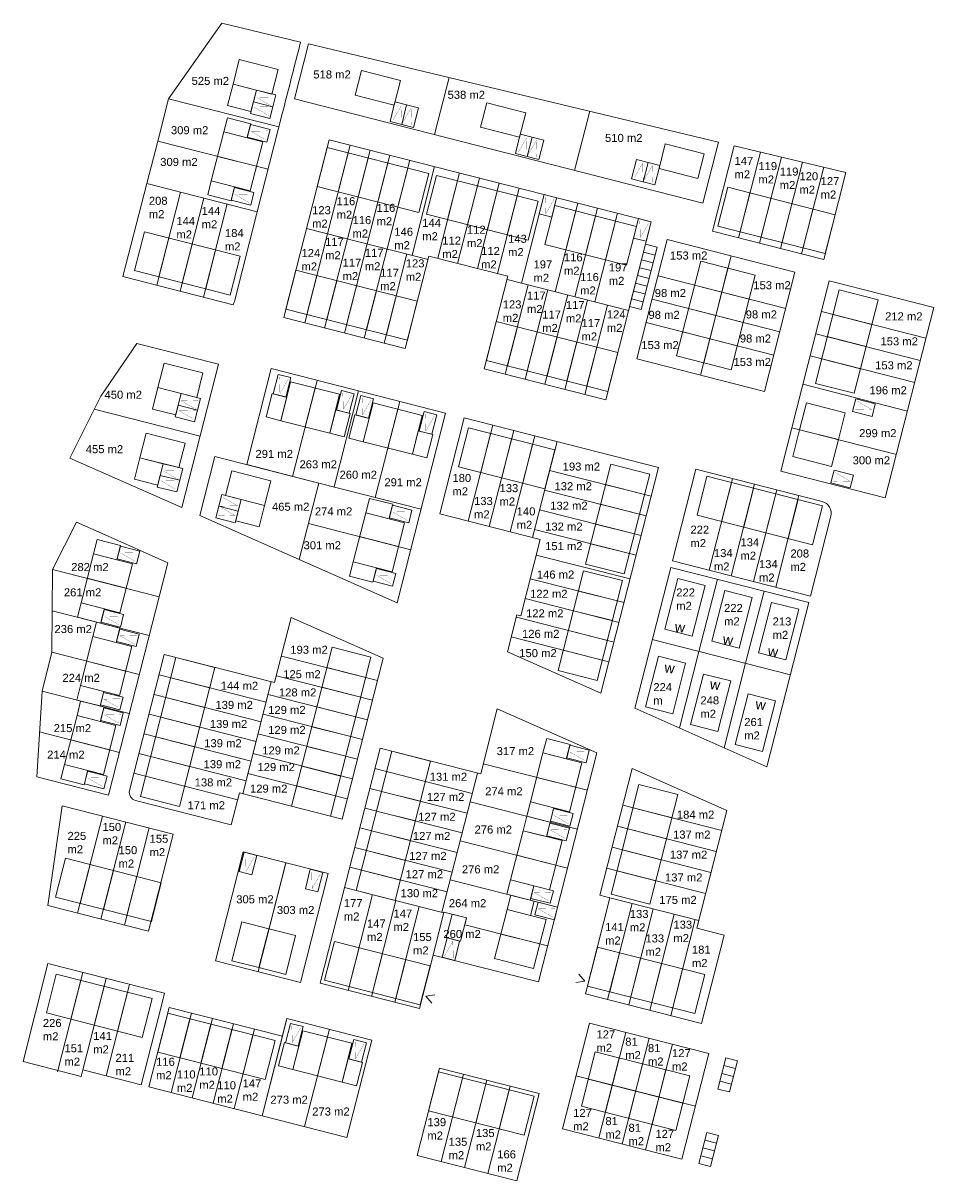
# Model space of a CAD drawing. Header units: metres. Extents: x 205799 to 208906, y 476485 to 477245.
# Tile 12 of 12: x 208679 to 208906, y 476906 to 477194. Entities that reach past the tile are written whole.
import ezdxf
from ezdxf.enums import TextEntityAlignment as Align

# ---------------------------------------------------------------- set-up
doc = ezdxf.new("R2010")
doc.units = ezdxf.units.M
doc.layers.get('0').update_dxf_attribs({"linetype": 'CONTINUOUS'})
for name, color, linetype, lineweight in [('N-PV-OG-KAVEL_BERGING-G', 161, 'CONTINUOUS', 0), ('N-PV-OG-KAVEL_ENTREE-S', 7, 'CONTINUOUS', 0), ('N-PV-OG-KAVEL_OPPERVLAK-T', 7, 'CONTINUOUS', 0), ('N-PV-OG-KAVEL_PARKEERPLAATS-S', 253, 'CONTINUOUS', 0), ('N-PV-OG-WONING-G', 80, 'CONTINUOUS', 13), ('N-PV-OG-WONINGCATEGORIE-T', 7, 'CONTINUOUS', 0)]:
    doc.layers.add(name, color=color, linetype=linetype, lineweight=lineweight)
doc.layers.add('N-PV-OG-KAVEL_KAVELGRENS-G', color=7, linetype='CONTINUOUS', lineweight=13, true_color=0xff4000)
doc.layers.add('N-PV-OG-KAVEL_TUSSENGRENS-G', color=7, linetype='CONTINUOUS', lineweight=13, true_color=0xff4000)
doc.styles.add('verklaring', font='arial.ttf', dxfattribs={"height": 2.5})

# ---------------------------------------------------------------- blocks, each defined once
blk = doc.blocks.new('entree')
at = {"extrusion": (0, 0, -1), "flags": 128}
blk.add_lwpolyline([(1.12, -1.95), (0, 0), (-1.12, -1.95)], dxfattribs=at)
blk = doc.blocks.new('pp prive2')
at = {"color": 0, "linetype": 'ByBlock', "lineweight": -2}
for p, q in [((3, -5), (3, 0)), ((3, 0), (3, -5))]:
    blk.add_line(p, q, dxfattribs=at)
at = {"color": 0, "linetype": 'ByBlock', "lineweight": -2, "flags": 128}
blk.add_lwpolyline([(0, -5), (3, -5), (6, -5), (6, 0), (3, 0), (0, 0), (0, -5)], close=True, dxfattribs=at)
at = {"color": 0, "linetype": 'ByBlock', "lineweight": -2, "const_width": 0.05, "flags": 128}
for points in [[(0.63, -4.5), (1.75, -0.5), (2.88, -4.5)], [(3.13, -4.5), (4.25, -0.5), (5.38, -4.5)]]:
    blk.add_lwpolyline(points, dxfattribs=at)
blk = doc.blocks.new('pp prive')
at = {"color": 0, "linetype": 'ByBlock', "lineweight": -2, "flags": 128}
blk.add_lwpolyline([(-1.62, 0.5), (1.62, 0.5), (1.62, -4.5), (-1.62, -4.5), (-1.62, 0.5)], close=True, dxfattribs=at)
at = {"color": 0, "linetype": 'ByBlock', "lineweight": -2, "const_width": 0.05, "flags": 128}
blk.add_lwpolyline([(-1.12, -4), (0, 0), (1.13, -4)], dxfattribs=at)

msp = doc.modelspace()

# ---------------------------------------------------------------- linework, layer by layer
at = {"layer": 'N-PV-OG-KAVEL_BERGING-G'}
for p, q in [((208834.09, 477138.87), (208830.14, 477123.36)), ((208833.04, 477122.62), (208837, 477138.12)), ((208837, 477138.12), (208834.09, 477138.87)), ((208833.1, 477134.99), (208836.01, 477134.25)), ((208833.6, 477136.93), (208836.5, 477136.19)), ((208832.61, 477133.05), (208835.52, 477132.31)), ((208831.62, 477129.18), (208834.53, 477128.44)), ((208832.11, 477131.11), (208835.02, 477130.37)), ((208831.13, 477127.24), (208834.03, 477126.5)), ((208830.14, 477123.36), (208833.04, 477122.62)), ((208830.63, 477125.3), (208833.54, 477124.56)), ((208852.15, 476928.59), (208854.13, 476936.34)), ((208854.13, 476936.34), (208857.04, 476935.6)), ((208857.04, 476935.6), (208855.06, 476927.85)), ((208853.63, 476934.41), (208856.54, 476933.67)), ((208852.65, 476930.53), (208855.55, 476929.79)), ((208853.14, 476932.47), (208856.05, 476931.73)), ((208855.06, 476927.85), (208852.15, 476928.59)), ((208847.42, 476910.05), (208849.4, 476917.8)), ((208848.9, 476915.86), (208851.81, 476915.12)), ((208849.4, 476917.8), (208852.3, 476917.06)), ((208852.3, 476917.06), (208850.33, 476909.3)), ((208848.41, 476913.92), (208851.32, 476913.18)), ((208850.33, 476909.3), (208847.42, 476910.05)), ((208847.91, 476911.98), (208850.82, 476911.24))]:
    msp.add_line(p, q, dxfattribs=at)
at = {"layer": 'N-PV-OG-KAVEL_BERGING-G', "flags": 128}
for points in [[(208735.91, 477171.94), (208737.27, 477177.27), (208731.46, 477178.75), (208730.1, 477173.42), (208735.91, 477171.94)], [(208729.15, 477166.86), (208730.04, 477170.35), (208735.86, 477168.86), (208734.97, 477165.38), (208729.15, 477166.86)], [(208726.04, 477154.65), (208725.15, 477151.16), (208730.96, 477149.68), (208731.85, 477153.17), (208726.04, 477154.65)], [(208717.18, 477096.38), (208718.54, 477101.71), (208712.73, 477103.19), (208711.37, 477097.86), (208717.18, 477096.38)], [(208744.81, 477100.78), (208741.22, 477101.69), (208739.74, 477095.88), (208743.32, 477094.96), (208744.81, 477100.78)], [(208757.02, 477097.66), (208760.6, 477096.75), (208759.12, 477090.93), (208755.53, 477091.85), (208757.02, 477097.66)], [(208765.37, 477095.53), (208761.79, 477096.45), (208760.3, 477090.63), (208763.89, 477089.72), (208765.37, 477095.53)], [(208777.58, 477092.42), (208781.17, 477091.5), (208779.68, 477085.69), (208776.1, 477086.6), (208777.58, 477092.42)], [(208712.73, 477078.93), (208714.09, 477084.26), (208708.28, 477085.74), (208706.92, 477080.41), (208712.73, 477078.93)], [(208732.12, 477070.03), (208733.48, 477075.36), (208739.3, 477073.87), (208737.94, 477068.54), (208732.12, 477070.03)], [(208770.3, 477070.55), (208771.21, 477074.14), (208765.4, 477075.62), (208764.49, 477072.03), (208770.3, 477070.55)], [(208702.55, 477060.34), (208703.46, 477063.92), (208697.65, 477065.41), (208696.73, 477061.82), (208702.55, 477060.34)], [(208767.19, 477058.34), (208766.27, 477054.76), (208760.46, 477056.24), (208761.37, 477059.82), (208767.19, 477058.34)], [(208699.43, 477048.13), (208698.52, 477044.54), (208692.71, 477046.03), (208693.62, 477049.61), (208699.43, 477048.13)], [(208702.4, 477039.73), (208703.32, 477043.32), (208697.5, 477044.8), (208696.59, 477041.22), (208702.4, 477039.73)], [(208699.29, 477027.52), (208698.38, 477023.94), (208692.56, 477025.42), (208693.48, 477029.01), (208699.29, 477027.52)], [(208698.43, 477020.11), (208699.34, 477023.69), (208693.53, 477025.18), (208692.62, 477021.59), (208698.43, 477020.11)], [(208814.43, 477010.79), (208815.34, 477014.38), (208809.53, 477015.86), (208808.61, 477012.27), (208814.43, 477010.79)], [(208695.32, 477007.9), (208694.4, 477004.31), (208688.59, 477005.8), (208689.5, 477009.38), (208695.32, 477007.9)], [(208811.31, 476998.58), (208810.4, 476995), (208804.58, 476996.48), (208805.5, 477000.06), (208811.31, 476998.58)], [(208809.48, 476991.41), (208810.4, 476995), (208804.58, 476996.48), (208803.67, 476992.89), (208809.48, 476991.41)], [(208806.37, 476979.2), (208805.45, 476975.62), (208799.64, 476977.1), (208800.56, 476980.69), (208806.37, 476979.2)], [(208806.42, 476975.37), (208805.51, 476971.78), (208799.7, 476973.27), (208800.61, 476976.85), (208806.42, 476975.37)], [(208785.98, 476972.1), (208789.57, 476971.18), (208788.08, 476965.37), (208784.5, 476966.28), (208785.98, 476972.1)], [(208747.87, 476939.23), (208744.28, 476940.14), (208742.8, 476934.33), (208746.38, 476933.41), (208747.87, 476939.23)], [(208760.08, 476936.11), (208763.66, 476935.2), (208762.18, 476929.38), (208758.59, 476930.3), (208760.08, 476936.11)]]:
    msp.add_lwpolyline(points, close=True, dxfattribs=at)
at = {"layer": 'N-PV-OG-KAVEL_KAVELGRENS-G'}
for p, q in [((208856.21, 477163.39), (208850.79, 477142.15)), ((208884.03, 477156.73), (208856.21, 477163.39)), ((208878.51, 477135.08), (208884.03, 477156.73)), ((208850.79, 477142.15), (208878.51, 477135.08)), ((208744.22, 477120.74), (208744.13, 477120.76)), ((208698.51, 477101.1), (208707.5, 477114.21)), ((208707.5, 477114.21), (208727.82, 477109.03)), ((208718.72, 477073.36), (208727.82, 477109.03)), ((208690.87, 477085.66), (208698.51, 477101.1)), ((208690.87, 477085.66), (208718.72, 477073.36)), ((208743.76, 476941.72), (208744.89, 476946.18)), ((208693.57, 476931.39), (208693.57, 476931.39))]:
    msp.add_line(p, q, dxfattribs=at)
at = {"layer": 'N-PV-OG-KAVEL_KAVELGRENS-G', "flags": 128}
for points in [[(208748.28, 477189.22), (208728.66, 477193.92), (208715.43, 477175.09), (208712.71, 477164.55), (208710, 477154.01), (208737.5, 477146.99), (208743.8, 477171.68, -0.000003), (208743.8, 477171.68, 0.000005), (208748.28, 477189.22)], [(208710, 477154.01), (208737.5, 477146.99), (208731.8, 477124.63, -0.044595), (208731.51, 477123.82), (208704.03, 477130.83), (208710, 477154.01)], [(208846.63, 477082.85), (208840.82, 477060.08), (208875.2, 477051.31), (208880.26, 477071.18, 0.414214), (208878.1, 477074.83), (208846.63, 477082.85)], [(208714.34, 477036.76), (208705.7, 477002.88, 0.414214), (208707.14, 477000.44), (208731.03, 476994.35), (208733.06, 477002.31), (208758.61, 476995.79), (208768.82, 477035.83), (208745.95, 477045.97), (208741.81, 477029.76), (208714.34, 477036.76)]]:
    msp.add_lwpolyline(points, format="xyb", close=True, dxfattribs=at)
for points in [[(208746.73, 477175.06), (208848.44, 477149.11), (208852.32, 477164.32), (208750.25, 477188.75), (208746.73, 477175.06)], [(208744.09, 477120.61), (208774.32, 477112.9), (208780.2, 477135.95), (208799.87, 477130.93), (208793.99, 477107.88), (208824.22, 477100.17), (208835.52, 477144.46), (208755.38, 477164.9), (208744.09, 477120.61)], [(208871.34, 477131.96), (208863.75, 477102.21), (208831.97, 477110.32), (208839.56, 477140.07), (208871.34, 477131.96)], [(208752.8, 477079.44), (208734.86, 477084.02), (208740.95, 477107.91), (208784.38, 477096.83), (208772.33, 477049.59), (208747.94, 477060.39), (208752.8, 477079.44)], [(208807.94, 477065.37), (208782.94, 477071.75), (208789.03, 477095.65), (208837.36, 477083.32), (208823.03, 477027.12), (208799.78, 477037.42), (208802.13, 477046.63), (208803.1, 477046.38), (208807.94, 477065.37)], [(208723.17, 477071.38), (208726.91, 477086.04), (208752.8, 477079.44), (208747.94, 477060.39), (208723.17, 477071.38)], [(208715.21, 477059.59), (208698.85, 477066.84), (208692.49, 477069.66), (208686.53, 477057.92), (208686.38, 477037.32), (208683.91, 477027.63), (208682.6, 477006.29), (208700.45, 477001.74), (208715.21, 477059.59)], [(208831.46, 477023.38), (208864.35, 477008.8), (208874.78, 477049.67), (208840.4, 477058.44), (208831.46, 477023.38)], [(208759.37, 476979.34), (208768.06, 477013.41), (208793.11, 477007.02), (208797.24, 477023.23), (208822.02, 477012.25), (208807.49, 476955.26), (208781.24, 476961.95), (208777.84, 476948.61), (208753.14, 476954.91), (208759.37, 476979.34)], [(208819.18, 476952.28), (208825.29, 476976.22), (208822.8, 476976.85), (208830.83, 477008.34), (208854.35, 476997.92), (208846.89, 476968.64), (208853.67, 476966.91), (208848.06, 476944.91), (208819.18, 476952.28)], [(208688.94, 476999.1), (208716.58, 476992.05), (208710.42, 476967.87), (208685.32, 476974.27), (208688.94, 476999.1)], [(208727.12, 476960.52), (208734.02, 476987.6), (208755.15, 476982.21), (208748.24, 476955.13), (208727.12, 476960.52)], [(208679.21, 476935.41), (208685.32, 476959.82), (208714.39, 476952.43), (208713.62, 476949.41), (208708.59, 476929.65), (208708.59, 476929.65), (208694.08, 476933.36), (208694.08, 476933.36), (208693.65, 476931.71), (208679.21, 476935.41)], [(208743.76, 476941.72), (208715.56, 476948.91), (208710.53, 476929.15), (208710.53, 476929.15), (208738.71, 476921.94), (208743.76, 476941.72)], [(208766.02, 476940.77), (208744.89, 476946.18), (208738.71, 476921.93), (208759.82, 476916.54), (208766.02, 476940.77)], [(208849.89, 476937.43), (208820.15, 476945.01), (208813.44, 476918.71), (208843.19, 476911.13), (208849.89, 476937.43)], [(208777.26, 476912.08), (208782.82, 476933.81), (208807.63, 476927.49), (208802.08, 476905.73), (208777.26, 476912.08)]]:
    msp.add_lwpolyline(points, close=True, dxfattribs=at)
at = {"layer": 'N-PV-OG-KAVEL_TUSSENGRENS-G'}
for p, q in [((208760.62, 477163.57), (208754.99, 477141.5)), ((208765.56, 477162.31), (208759.93, 477140.24)), ((208770.5, 477161.05), (208764.87, 477138.98)), ((208775.44, 477159.79), (208769.81, 477137.72)), ((208781.64, 477158.2), (208776.01, 477136.14)), ((208787.85, 477156.62), (208782.43, 477135.38)), ((208792.79, 477155.36), (208787.37, 477134.12)), ((208797.73, 477154.1), (208792.31, 477132.86)), ((208802.67, 477152.84), (208797.25, 477131.6)), ((208808.87, 477151.26), (208803.24, 477129.19)), ((208817.25, 477149.12), (208811.62, 477127.05)), ((208822.2, 477147.86), (208816.57, 477125.79)), ((208827.14, 477146.6), (208821.51, 477124.53)), ((208754.99, 477141.5), (208749.32, 477119.28)), ((208779.99, 477135.12), (208749.76, 477142.83)), ((208759.93, 477140.24), (208754.26, 477118.01)), ((208759.2, 477116.75), (208764.87, 477138.98)), ((208764.14, 477115.49), (208769.81, 477137.72)), ((208769.09, 477114.23), (208774.75, 477136.46)), ((208804.89, 477128.77), (208799.22, 477106.55)), ((208829.89, 477122.39), (208799.66, 477130.11)), ((208809.83, 477127.51), (208804.16, 477105.29)), ((208814.77, 477126.25), (208809.1, 477104.03)), ((208819.72, 477124.99), (208814.05, 477102.76)), ((208824.66, 477123.73), (208818.99, 477101.5)), ((208877.92, 477122.14), (208903.95, 477115.49)), ((208876.51, 477116.61), (208902.54, 477109.96)), ((208875.1, 477111.09), (208901.13, 477104.44)), ((208835.54, 477076.16), (208810.27, 477082.59)), ((208834.29, 477071.26), (208809.02, 477077.69)), ((208861.29, 477079.12), (208855.49, 477056.34)), ((208866.81, 477077.71), (208861.01, 477054.93)), ((208872.33, 477076.3), (208866.54, 477053.52)), ((208833.04, 477066.35), (208807.77, 477072.79)), ((208831.79, 477061.45), (208806.52, 477067.89)), ((208830.28, 477055.56), (208806.95, 477061.5)), ((208828.79, 477049.66), (208805.45, 477055.61)), ((208847.43, 477037.54), (208852.01, 477055.48)), ((208827.54, 477044.76), (208804.2, 477050.71)), ((208859.06, 477034.57), (208863.63, 477052.51)), ((208826.29, 477039.86), (208801.98, 477046.05)), ((208825.04, 477034.95), (208800.73, 477041.15)), ((208835.82, 477040.5), (208870.2, 477031.73)), ((208767.41, 477030.28), (208743.5, 477036.38)), ((208842.56, 477018.46), (208847.43, 477037.54)), ((208853.69, 477013.53), (208859.06, 477034.57)), ((208713.05, 477031.7), (208739.69, 477024.9)), ((208766.16, 477025.38), (208742.25, 477031.48)), ((208733.88, 477002.1), (208740.99, 477029.97)), ((208711.8, 477026.79), (208738.44, 477020)), ((208764.91, 477020.47), (208740.18, 477026.78)), ((208710.55, 477021.89), (208737.19, 477015.09)), ((208763.66, 477015.57), (208738.92, 477021.88)), ((208709.3, 477016.99), (208735.94, 477010.19)), ((208762.41, 477010.67), (208737.67, 477016.98)), ((208708.05, 477012.08), (208734.69, 477005.29)), ((208761.16, 477005.77), (208736.42, 477012.07)), ((208766.76, 477008.34), (208790.99, 477002.16)), ((208706.79, 477007.18), (208732.62, 477000.59)), ((208759.9, 477000.86), (208735.17, 477007.17)), ((208783.44, 476972.58), (208792.28, 477007.23)), ((208765.51, 477003.43), (208789.74, 476997.26)), ((208828.51, 476999.23), (208853.09, 476992.98)), ((208764.26, 476998.53), (208788.49, 476992.35)), ((208763.01, 476993.63), (208787.24, 476987.45)), ((208827.17, 476994), (208851.76, 476987.74)), ((208761.76, 476988.73), (208785.99, 476982.55)), ((208825.84, 476988.77), (208850.42, 476982.51)), ((208760.51, 476983.82), (208784.74, 476977.64)), ((208824.5, 476983.54), (208849.09, 476977.28)), ((208759.22, 476978.75), (208783.92, 476972.45)), ((208824.71, 476950.87), (208830.81, 476974.81)), ((208829.95, 476949.53), (208836.04, 476973.47)), ((208783.96, 476972.61), (208781.24, 476961.95)), ((208789.57, 476971.18), (208783.96, 476972.61)), ((208789.13, 476969.46), (208789.57, 476971.18)), ((208835.18, 476948.2), (208841.27, 476972.14)), ((208840.41, 476946.86), (208846.51, 476970.81)), ((208809.77, 476964.2), (208789.13, 476969.46))]:
    msp.add_line(p, q, dxfattribs=at)
at = {"layer": 'N-PV-OG-KAVEL_TUSSENGRENS-G', "flags": 128}
for points in [[(208781.6, 477166.16), (208785.22, 477180.38)], [(208715.43, 477175.09), (208742.88, 477168.09)], [(208816.48, 477157.27), (208820.24, 477172)], [(208740.19, 477157.54), (208712.71, 477164.55)], [(208857.29, 477140.5), (208862.72, 477161.83)], [(208862.52, 477139.16), (208867.97, 477160.57)], [(208867.75, 477137.83), (208873.22, 477159.32)], [(208872.98, 477136.49), (208878.48, 477158.06)], [(208712.49, 477128.67), (208718.39, 477151.87)], [(208718.3, 477127.19), (208724.21, 477150.38)], [(208724.11, 477125.7), (208730.02, 477148.9)], [(208847.86, 477106.26), (208855.45, 477136.01)], [(208837.25, 477131.01), (208869.03, 477122.9)], [(208835.76, 477125.19), (208867.55, 477117.08)], [(208834.28, 477119.38), (208866.06, 477111.27)], [(208752.38, 477104.99), (208746.29, 477081.1)], [(208873.3, 477104.02), (208899.33, 477097.37)], [(208756.62, 477078.46), (208762.71, 477102.36)], [(208772.95, 477099.75), (208766.85, 477075.85)], [(208696.89, 477097.83), (208723.24, 477091.07)], [(208796.11, 477093.84), (208790.01, 477069.95)], [(208801.34, 477092.51), (208795.25, 477068.61)], [(208806.57, 477091.17), (208800.48, 477067.28)], [(208870.54, 477093.21), (208896.58, 477086.57)], [(208812.1, 477089.76), (208806, 477065.87)], [(208855.76, 477080.52), (208849.97, 477057.75)], [(208752.8, 477079.44), (208778.29, 477072.94)], [(208775.71, 477062.84), (208750.23, 477069.34)], [(208713.06, 477051.15), (208686.53, 477057.92)], [(208710.59, 477041.47), (208686.45, 477047.62)], [(208708.11, 477031.78), (208686.38, 477037.32)], [(208705.64, 477022.09), (208683.91, 477027.63)], [(208703.17, 477012.4), (208683.28, 477017.47)], [(208819.65, 477002.96), (208793.75, 477009.56)], [(208817.18, 476993.27), (208790.46, 477000.08)], [(208692.78, 476972.37), (208698.94, 476996.55)], [(208698.59, 476970.89), (208704.75, 476995.07)], [(208704.41, 476969.4), (208710.57, 476993.58)], [(208814.71, 476983.58), (208787.99, 476990.39)], [(208737.68, 476957.82), (208744.59, 476984.91)], [(208737.68, 476957.82), (208744.56, 476984.81)], [(208812.24, 476973.89), (208785.52, 476980.7)], [(208760.11, 476953.13), (208766.18, 476976.98)], [(208847.38, 476970.58), (208825.29, 476976.22)], [(208765.92, 476951.65), (208771.99, 476975.5)], [(208771.73, 476950.17), (208777.81, 476974.01)], [(208694.06, 476957.6), (208687.76, 476932.87)], [(208699.87, 476956.12), (208694.08, 476933.36)], [(208705.69, 476954.64), (208699.89, 476931.87)], [(208716.05, 476927.74), (208721.08, 476947.5)], [(208721.28, 476926.4), (208726.31, 476946.17)], [(208726.51, 476925.06), (208731.55, 476944.83)], [(208731.74, 476923.72), (208736.78, 476943.5)], [(208755.45, 476943.48), (208749.27, 476919.23)], [(208822.5, 476916.4), (208829.21, 476942.7)], [(208828.31, 476914.92), (208835.02, 476941.22)], [(208834.13, 476913.44), (208840.83, 476939.74)], [(208788.83, 476932.28), (208783.29, 476910.54)], [(208794.64, 476930.8), (208789.1, 476909.05)], [(208846.54, 476924.28), (208816.79, 476931.86)], [(208800.46, 476929.32), (208794.92, 476907.56)]]:
    msp.add_lwpolyline(points, dxfattribs=at)
msp.add_lwpolyline([(208867.78, 477082.41), (208879.87, 477129.78), (208905.9, 477123.14), (208893.82, 477075.77), (208867.78, 477082.41)], close=True, dxfattribs=at)
at = {"layer": 'N-PV-OG-WONING-G'}
for p, q in [((208737.29, 477158.28), (208727.6, 477160.75)), ((208752.42, 477153.27), (208754.89, 477162.96)), ((208754.89, 477162.96), (208780.18, 477156.51)), ((208760.12, 477161.63), (208757.65, 477151.94)), ((208765.06, 477160.37), (208762.59, 477150.68)), ((208770.01, 477159.11), (208767.53, 477149.42)), ((208774.95, 477157.85), (208772.48, 477148.16)), ((208780.18, 477156.51), (208777.71, 477146.82)), ((208779.65, 477146.33), (208782.12, 477156.02)), ((208782.12, 477156.02), (208807.41, 477149.57)), ((208787.35, 477154.68), (208784.88, 477145)), ((208777.71, 477146.82), (208752.42, 477153.27)), ((208792.29, 477153.42), (208789.82, 477143.73)), ((208797.23, 477152.16), (208794.76, 477142.47)), ((208857.66, 477141.95), (208860.13, 477151.64)), ((208802.18, 477150.9), (208799.7, 477141.21)), ((208807.41, 477149.57), (208804.94, 477139.88)), ((208862.89, 477140.62), (208865.36, 477150.31)), ((208868.12, 477139.29), (208870.59, 477148.98)), ((208804.94, 477139.88), (208779.65, 477146.33)), ((208809.06, 477138.83), (208811.53, 477148.52)), ((208811.53, 477148.52), (208831.88, 477143.33)), ((208816.76, 477147.18), (208814.29, 477137.49)), ((208821.7, 477145.92), (208819.23, 477136.23)), ((208873.36, 477137.96), (208875.82, 477147.65)), ((208826.64, 477144.66), (208824.17, 477134.97)), ((208831.88, 477143.33), (208829.4, 477133.64)), ((208713.02, 477130.75), (208715.48, 477140.44)), ((208718.83, 477129.27), (208721.3, 477138.96)), ((208724.65, 477127.79), (208727.11, 477137.48)), ((208829.4, 477133.64), (208809.06, 477138.83)), ((208744.62, 477122.7), (208747.09, 477132.39)), ((208747.09, 477132.39), (208777.32, 477124.68)), ((208749.85, 477121.37), (208752.32, 477131.06)), ((208754.79, 477120.11), (208757.27, 477129.8)), ((208759.74, 477118.85), (208762.21, 477128.54)), ((208764.68, 477117.59), (208767.15, 477127.28)), ((208769.62, 477116.33), (208772.09, 477126.02)), ((208774.85, 477114.99), (208777.32, 477124.68)), ((208774.85, 477114.99), (208744.62, 477122.7)), ((208880.79, 477121.4), (208890.48, 477118.92)), ((208796.99, 477119.66), (208794.52, 477109.97)), ((208796.99, 477119.66), (208827.23, 477111.95)), ((208802.23, 477118.33), (208799.76, 477108.64)), ((208807.17, 477117.07), (208804.7, 477107.38)), ((208812.11, 477115.81), (208809.64, 477106.12)), ((208817.05, 477114.55), (208814.58, 477104.86)), ((208879.38, 477115.88), (208889.07, 477113.4)), ((208821.99, 477113.29), (208819.52, 477103.6)), ((208827.23, 477111.95), (208824.75, 477102.26)), ((208824.75, 477102.26), (208794.52, 477109.97)), ((208877.98, 477110.35), (208887.66, 477107.88)), ((208751.9, 477103.1), (208749.43, 477093.41)), ((208772.47, 477097.85), (208769.99, 477088.16)), ((208795.57, 477091.75), (208793.1, 477082.06)), ((208872.48, 477092.72), (208882.17, 477090.25)), ((208800.81, 477090.41), (208798.34, 477080.72)), ((208806.04, 477089.08), (208803.57, 477079.39)), ((208819.16, 477059.27), (208825.49, 477084.11)), ((208825.49, 477084.11), (208835.18, 477081.65)), ((208835.18, 477081.65), (208828.85, 477056.8)), ((208855.52, 477079.56), (208853.05, 477069.87)), ((208833.89, 477076.58), (208824.2, 477079.05)), ((208861.04, 477078.15), (208858.57, 477068.46)), ((208866.57, 477076.75), (208864.1, 477067.05)), ((208832.64, 477071.67), (208822.95, 477074.14)), ((208872.09, 477075.34), (208869.62, 477065.65)), ((208831.39, 477066.77), (208821.7, 477069.24)), ((208772.66, 477063.62), (208762.97, 477066.09)), ((208830.14, 477061.87), (208820.45, 477064.34)), ((208812.4, 477032.78), (208818.73, 477057.62)), ((208818.73, 477057.62), (208828.42, 477055.15)), ((208828.85, 477056.8), (208819.16, 477059.27)), ((208704.87, 477053.24), (208695.18, 477055.72)), ((208828.42, 477055.15), (208822.09, 477030.31)), ((208817.44, 477052.55), (208827.13, 477050.08)), ((208825.88, 477045.18), (208816.19, 477047.65)), ((208824.63, 477040.28), (208814.94, 477042.75)), ((208823.38, 477035.37), (208813.69, 477037.85)), ((208704.72, 477032.64), (208695.03, 477035.11)), ((208754.81, 477033.49), (208764.5, 477031.02)), ((208725.64, 477028.48), (208715.96, 477030.95)), ((208822.09, 477030.31), (208812.4, 477032.78)), ((208753.56, 477028.59), (208763.25, 477026.12)), ((208724.39, 477023.58), (208714.7, 477026.05)), ((208752.31, 477023.69), (208762, 477021.22)), ((208723.14, 477018.68), (208713.45, 477021.15)), ((208721.89, 477013.77), (208712.2, 477016.25)), ((208751.06, 477018.78), (208760.75, 477016.31)), ((208700.75, 477013.01), (208691.06, 477015.49)), ((208749.81, 477013.88), (208759.5, 477011.41)), ((208720.64, 477008.87), (208710.95, 477011.34)), ((208748.56, 477008.98), (208758.25, 477006.51)), ((208769.67, 477007.6), (208779.36, 477005.12)), ((208719.39, 477003.97), (208709.7, 477006.44)), ((208816.75, 477003.7), (208807.06, 477006.17)), ((208747.31, 477004.08), (208757, 477001.6)), ((208768.42, 477002.69), (208778.11, 477000.22)), ((208767.17, 476997.79), (208776.86, 476995.32)), ((208831.02, 476998.59), (208840.71, 476996.13)), ((208829.69, 476993.36), (208839.38, 476990.89)), ((208765.92, 476992.89), (208775.61, 476990.42)), ((208764.67, 476987.98), (208774.36, 476985.51)), ((208828.36, 476988.13), (208838.05, 476985.66)), ((208693.39, 476974.77), (208695.86, 476984.46)), ((208811.8, 476984.32), (208802.11, 476986.79)), ((208699.21, 476973.29), (208701.68, 476982.98)), ((208763.42, 476983.08), (208773.11, 476980.61)), ((208827.03, 476982.9), (208836.72, 476980.43)), ((208705.02, 476971.81), (208707.49, 476981.5)), ((208740.35, 476968.49), (208737.88, 476958.8)), ((208737.88, 476958.8), (208740.35, 476968.49)), ((208760.35, 476954.1), (208762.82, 476963.79)), ((208766.17, 476952.62), (208768.63, 476962.31)), ((208825.21, 476952.81), (208827.67, 476962.5)), ((208771.98, 476951.14), (208774.45, 476960.83)), ((208830.44, 476951.47), (208832.91, 476961.17)), ((208835.67, 476950.14), (208838.14, 476959.83)), ((208840.91, 476948.81), (208843.37, 476958.5)), ((208693.56, 476955.66), (208691.1, 476945.97)), ((208699.38, 476954.18), (208696.91, 476944.49)), ((208705.19, 476952.7), (208702.72, 476943.01)), ((208718.25, 476936.36), (208720.71, 476946.05)), ((208723.48, 476935.03), (208725.95, 476944.72)), ((208728.71, 476933.7), (208731.18, 476943.39)), ((208733.94, 476932.36), (208736.41, 476942.06)), ((208752.49, 476931.85), (208754.96, 476941.54)), ((208780.1, 476923.15), (208782.57, 476932.84)), ((208782.57, 476932.84), (208806.41, 476926.77)), ((208788.58, 476931.31), (208786.11, 476921.62)), ((208794.4, 476929.83), (208791.93, 476920.14)), ((208800.21, 476928.35), (208797.74, 476918.66)), ((208806.41, 476926.77), (208803.94, 476917.08)), ((208803.94, 476917.08), (208780.1, 476923.15))]:
    msp.add_line(p, q, dxfattribs=at)
at = {"layer": 'N-PV-OG-WONING-G', "flags": 128}
for points in [[(208741.14, 477176.28), (208742.7, 477182.38), (208733.01, 477184.85), (208731.46, 477178.75), (208741.14, 477176.28)], [(208763.44, 477182.11), (208761.88, 477176.01), (208771.57, 477173.54), (208773.13, 477179.64), (208763.44, 477182.11)], [(208794.64, 477174.09), (208793.09, 477167.99), (208802.78, 477165.52), (208804.33, 477171.62), (208794.64, 477174.09)], [(208726.04, 477154.65), (208729.15, 477166.86), (208738.84, 477164.39), (208735.73, 477152.18), (208726.04, 477154.65)], [(208839.04, 477163.85), (208837.49, 477157.75), (208847.18, 477155.28), (208848.73, 477161.38), (208839.04, 477163.85)], [(208854.6, 477153.05), (208881.34, 477146.24), (208878.88, 477136.55), (208852.13, 477143.36), (208854.6, 477153.05)], [(208709.38, 477142), (208733.22, 477135.93), (208730.75, 477126.24), (208706.91, 477132.31), (208709.38, 477142)], [(208847.88, 477134.64), (208841.87, 477111.1), (208855.43, 477107.64), (208861.44, 477131.18), (208847.88, 477134.64)], [(208876.42, 477104.25), (208882.34, 477127.5), (208892.03, 477125.04), (208886.11, 477101.78), (208876.42, 477104.25)], [(208722.42, 477100.72), (208723.97, 477106.83), (208714.29, 477109.3), (208712.73, 477103.19), (208722.42, 477100.72)], [(208755.53, 477091.85), (208743.32, 477094.96), (208745.8, 477104.65), (208758, 477101.54), (208755.53, 477091.85)], [(208776.1, 477086.6), (208763.89, 477089.72), (208766.36, 477099.41), (208778.57, 477096.29), (208776.1, 477086.6)], [(208870.77, 477086.03), (208872.48, 477092.72), (208874.18, 477099.41), (208883.87, 477096.93), (208882.17, 477090.25), (208880.46, 477083.56), (208870.77, 477086.03)], [(208717.97, 477083.27), (208719.53, 477089.37), (208709.84, 477091.85), (208708.28, 477085.74), (208717.97, 477083.27)], [(208809.09, 477077.98), (208787.58, 477083.47), (208790.05, 477093.16), (208811.56, 477087.67), (208809.09, 477077.98)], [(208729.61, 477076.34), (208731.16, 477082.45), (208740.85, 477079.98), (208739.3, 477073.87), (208729.61, 477076.34)], [(208875.73, 477064.09), (208846.95, 477071.42), (208849.41, 477081.11), (208878.19, 477073.79), (208875.73, 477064.09)], [(208761.37, 477059.82), (208764.49, 477072.03), (208774.18, 477069.56), (208771.06, 477057.35), (208761.37, 477059.82)], [(208693.62, 477049.61), (208696.73, 477061.82), (208706.42, 477059.35), (208703.31, 477047.14), (208693.62, 477049.61)], [(208838.96, 477043.09), (208842.17, 477055.69), (208848.95, 477053.96), (208845.74, 477041.36), (208838.96, 477043.09)], [(208850.67, 477040.1), (208853.88, 477052.7), (208860.66, 477050.97), (208857.45, 477038.37), (208850.67, 477040.1)], [(208862.29, 477037.14), (208865.51, 477049.74), (208872.29, 477048.01), (208869.08, 477035.41), (208862.29, 477037.14)], [(208693.48, 477029.01), (208696.59, 477041.22), (208706.28, 477038.74), (208703.17, 477026.54), (208693.48, 477029.01)], [(208755.71, 476996.54), (208746.02, 476999.01), (208756.1, 477038.56), (208765.79, 477036.09), (208755.71, 476996.54)], [(208834.13, 477023.73), (208837.34, 477036.33), (208844.12, 477034.6), (208840.91, 477022), (208834.13, 477023.73)], [(208718.1, 476998.9), (208708.41, 477001.37), (208717.25, 477036.02), (208726.94, 477033.55), (208718.1, 476998.9)], [(208845.36, 477019.29), (208848.57, 477031.89), (208855.35, 477030.16), (208852.14, 477017.56), (208845.36, 477019.29)], [(208856.48, 477014.36), (208859.7, 477026.96), (208866.48, 477025.23), (208863.27, 477012.63), (208856.48, 477014.36)], [(208689.5, 477009.38), (208692.62, 477021.59), (208702.31, 477019.12), (208699.19, 477006.91), (208689.5, 477009.38)], [(208771.82, 476975.54), (208762.13, 476978.01), (208770.96, 477012.66), (208780.65, 477010.19), (208771.82, 476975.54)], [(208805.5, 477000.06), (208808.61, 477012.27), (208818.3, 477009.8), (208815.19, 476997.59), (208805.5, 477000.06)], [(208842.19, 477001.94), (208835.24, 476974.61), (208825.55, 476977.08), (208832.5, 477004.41), (208842.19, 477001.94)], [(208800.56, 476980.69), (208803.67, 476992.89), (208813.36, 476990.42), (208810.24, 476978.21), (208800.56, 476980.69)], [(208689.76, 476986.02), (208713.59, 476979.95), (208711.13, 476970.25), (208687.29, 476976.33), (208689.76, 476986.02)], [(208740.35, 476968.49), (208733.66, 476970.2), (208731.19, 476960.51), (208737.88, 476958.8), (208744.56, 476957.1), (208747.03, 476966.79), (208740.35, 476968.49)], [(208778.08, 476949.58), (208754.25, 476955.65), (208756.71, 476965.34), (208780.55, 476959.27), (208778.08, 476949.58)], [(208848.9, 476957.1), (208822.15, 476963.9), (208819.68, 476954.21), (208846.43, 476947.4), (208848.9, 476957.1)], [(208708.83, 476941.45), (208684.99, 476947.52), (208687.46, 476957.22), (208711.3, 476951.14), (208708.83, 476941.45)], [(208739.47, 476930.96), (208712.72, 476937.77), (208715.19, 476947.46), (208741.94, 476940.65), (208739.47, 476930.96)], [(208758.59, 476930.3), (208746.38, 476933.41), (208748.86, 476943.1), (208761.07, 476939.99), (208758.59, 476930.3)], [(208818.16, 476924.29), (208841.71, 476918.28), (208845.17, 476931.85), (208821.62, 476937.86), (208818.16, 476924.29)]]:
    msp.add_lwpolyline(points, close=True, dxfattribs=at)
for points in [[(208854.66, 477132.91), (208848.65, 477109.37)], [(208859.92, 477125.22), (208846.36, 477128.68)], [(208858.44, 477119.41), (208844.87, 477122.87)], [(208856.95, 477113.59), (208843.39, 477117.05)], [(208798.14, 476967.16), (208807.83, 476964.69), (208809.38, 476970.8), (208799.7, 476973.27), (208798.14, 476967.16)], [(208807.83, 476964.69), (208798.14, 476967.16), (208796.58, 476961.06), (208806.27, 476958.59), (208807.83, 476964.69)], [(208827.58, 476936.34), (208824.12, 476922.77)], [(208833.4, 476934.85), (208829.94, 476921.29)], [(208839.21, 476933.37), (208835.75, 476919.8)], [(208819.89, 476931.07), (208843.44, 476925.07)]]:
    msp.add_lwpolyline(points, dxfattribs=at)

# ---------------------------------------------------------------- block references
at = {"layer": 'N-PV-OG-KAVEL_ENTREE-S'}
for p, rotation in [((208819, 476955.45), 249.724044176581), ((208779.49, 476951.67), 69.72404417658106)]:
    msp.add_blockref('entree', p, dxfattribs=dict(at, rotation=rotation))
at = {"layer": 'N-PV-OG-KAVEL_PARKEERPLAATS-S', "extrusion": (0, 0, -1)}
for name, p, rotation in [('pp prive2', (-208737.27, 477177.27), 284.3094096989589), ('pp prive', (-208735.9, 477167), 284.3094096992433), ('pp prive2', (-208837.68, 477158.52), 14.30940969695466), ('pp prive', (-208731.89, 477151.3), 284.3094096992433), ('pp prive2', (-208718.54, 477101.71), 284.3094097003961), ('pp prive', (-208890.43, 477097.73), 104.3094096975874), ('pp prive2', (-208714.09, 477084.26), 284.3094097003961), ('pp prive', (-208885.02, 477079.92), 104.3094096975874)]:
    msp.add_blockref(name, p, dxfattribs=dict(at, rotation=rotation))
at = {"layer": 'N-PV-OG-KAVEL_PARKEERPLAATS-S'}
for name, p, rotation in [('pp prive2', (208771.77, 477174.31), 345.6905903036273), ('pp prive2', (208802.97, 477166.29), 345.6905903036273), ('pp prive', (208809.33, 477146.5), 165.6905896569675), ('pp prive', (208832.83, 477140.5), 165.6905896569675), ('pp prive', (208743.14, 477101.72), 165.6905896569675), ('pp prive', (208758.9, 477097.7), 165.6905896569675), ('pp prive', (208763.7, 477096.47), 165.6905896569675), ('pp prive', (208779.47, 477092.45), 165.6905896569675), ('pp prive2', (208733.48, 477075.36), 255.6905903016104), ('pp prive', (208771.24, 477072.22), 75.69058965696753), ('pp prive', (208703.49, 477062.01), 75.69058965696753), ('pp prive', (208767.22, 477056.46), 75.69058965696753), ('pp prive', (208699.47, 477046.24), 75.69058965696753), ('pp prive', (208703.35, 477041.4), 75.69058965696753), ('pp prive', (208699.33, 477025.64), 75.69058965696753), ('pp prive', (208699.37, 477021.78), 75.69058965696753), ('pp prive', (208815.37, 477012.46), 75.69058965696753), ('pp prive', (208695.35, 477006.01), 75.69058965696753), ('pp prive', (208811.35, 476996.7), 75.69058965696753), ('pp prive', (208810.43, 476993.08), 75.69058965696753), ('pp prive', (208734.7, 476982.78), 165.6905902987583), ('pp prive', (208751.15, 476978.53), 165.6905902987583), ('pp prive', (208806.45, 476977.5), 75.69058965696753), ('pp prive', (208807.48, 476973.42), 75.69058965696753), ('pp prive', (208786.17, 476965.34), 345.6905902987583), ('pp prive', (208746.2, 476940.17), 165.6905903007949), ('pp prive', (208761.96, 476936.15), 165.6905903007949)]:
    msp.add_blockref(name, p, dxfattribs=dict(at, rotation=rotation))

# ---------------------------------------------------------------- texts
at = {"layer": 'N-PV-OG-KAVEL_OPPERVLAK-T', "color": 7, "style": 'verklaring'}
for s, p in [('525 m2', (208721.15, 477180.55)), ('518 m2', (208751.45, 477182.15)), ('538 m2', (208784.86, 477177.09)), ('309 m2', (208716, 477168.27)), ('510 m2', (208824.06, 477166.35)), ('309 m2', (208713.33, 477160.37)), ('153 m2', (208860.96, 477129.68)), ('98 m2', (208836.44, 477127.75)), ('98 m2', (208834.87, 477122.31)), ('98 m2', (208859.08, 477122.41)), ('212 m2', (208893.77, 477121.93)), ('153 m2', (208833.09, 477114.79)), ('98 m2', (208857.61, 477116.42)), ('153 m2', (208892.62, 477115.71)), ('153 m2', (208856.04, 477110.58)), ('153 m2', (208891.29, 477109.75)), ('196 m2', (208889.86, 477103.53)), ('450 m2', (208699.47, 477102.43)), ('299 m2', (208887.29, 477092.86)), ('455 m2', (208694.8, 477088.87)), ('291 m2', (208737.05, 477087.69)), ('300 m2', (208885.69, 477086.1)), ('263 m2', (208748.01, 477085.1)), ('260 m2', (208757.97, 477082.51)), ('193 m2', (208813.51, 477084.54)), ('291 m2', (208769.13, 477080.63)), ('132 m2', (208811.48, 477079.65)), ('465 m2', (208741.15, 477074.54)), ('132 m2', (208810.41, 477074.8)), ('274 m2', (208751.83, 477073.38)), ('132 m2', (208809.15, 477069.59)), ('301 m2', (208749.01, 477064.95)), ('151 m2', (208809.14, 477064.73)), ('282 m2', (208691.18, 477059.53)), ('146 m2', (208807.08, 477057.66)), ('261 m2', (208689.35, 477053.23)), ('122 m2', (208805.4, 477052.87)), ('122 m2', (208804.39, 477048)), ('236 m2', (208687.01, 477044.09)), ('126 m2', (208803.39, 477042.9)), ('193 m2', (208745.72, 477038.94)), ('150 m2', (208802.7, 477038.1)), ('224 m2', (208688.99, 477031.95)), ('125 m2', (208743.95, 477032.85)), ('144 m2', (208728.4, 477029.98)), ('128 m2', (208742.88, 477028.32)), ('139 m2', (208727.08, 477025.21)), ('129 m2', (208740.21, 477023.96)), ('215 m2', (208686.82, 477019.43)), ('139 m2', (208725.68, 477020.46)), ('129 m2', (208740.21, 477018.99)), ('139 m2', (208724.29, 477015.67)), ('129 m2', (208738.75, 477013.87)), ('317 m2', (208797.09, 477013.71)), ('214 m2', (208685.19, 477012.82)), ('139 m2', (208724.13, 477010.45)), ('129 m2', (208737.55, 477009.74)), ('138 m2', (208721.91, 477005.92)), ('131 m2', (208780.41, 477007.33)), ('129 m2', (208735.68, 477004.37)), ('127 m2', (208779.73, 477002.31)), ('274 m2', (208794.22, 477003.7)), ('171 m2', (208720.13, 477000.23)), ('127 m2', (208777.54, 476997.36)), ('184 m2', (208841.94, 476997.89)), ('276 m2', (208791.58, 476994.19)), ('127 m2', (208776.22, 476992.58)), ('137 m2', (208840.98, 476992.93)), ('127 m2', (208775.31, 476987.61)), ('137 m2', (208840.19, 476987.93)), ('127 m2', (208774.43, 476983.07)), ('276 m2', (208788.43, 476984.28)), ('137 m2', (208838.98, 476982.26)), ('305 m2', (208732.25, 476976.82)), ('130 m2', (208773.17, 476978.34)), ('264 m2', (208785.19, 476975.85)), ('175 m2', (208837.56, 476976.67)), ('303 m2', (208742.38, 476974.15)), ('260 m2', (208783.81, 476968.18)), ('273 m2', (208740.76, 476926.93)), ('273 m2', (208751.17, 476923.99))]:
    msp.add_text(s, height=2, dxfattribs=at).set_placement(p, align=Align.TOP_LEFT)
at = {"layer": 'N-PV-OG-KAVEL_OPPERVLAK-T', "color": 7, "char_height": 2, "attachment_point": 1, "style": 'verklaring'}
for s, insert in [('147\\Pm2', (208856.29, 477160.62)), ('119\\Pm2', (208862.23, 477159.34)), ('119\\Pm2', (208867.54, 477157.97)), ('120\\Pm2', (208872.45, 477156.81)), ('127\\Pm2', (208877.73, 477155.59)), ('208\\Pm2', (208710.5, 477150.7)), ('116\\Pm2', (208757.24, 477150.59)), ('116\\Pm2', (208767.19, 477148.94)), ('144\\Pm2', (208723.65, 477148.18)), ('123\\Pm2', (208751.14, 477148.36)), ('116\\Pm2', (208761.2, 477145.89)), ('144\\Pm2', (208717.36, 477145.65)), ('146\\Pm2', (208771.61, 477142.99)), ('144\\Pm2', (208778.56, 477145.21)), ('112\\Pm2', (208789.68, 477143.5)), ('184\\Pm2', (208729.44, 477142.67)), ('117\\Pm2', (208754.37, 477140.48)), ('112\\Pm2', (208783.54, 477140.79)), ('143\\Pm2', (208799.92, 477141.25)), ('124\\Pm2', (208748.5, 477137.69)), ('117\\Pm2', (208764.26, 477137.74)), ('112\\Pm2', (208793.21, 477138.2)), ('117\\Pm2', (208758.73, 477135.29)), ('123\\Pm2', (208774.45, 477135.12)), ('197\\Pm2', (208806.26, 477134.87)), ('116\\Pm2', (208813.83, 477136.62)), ('153 m2', (208840.22, 477137.08)), ('117\\Pm2', (208768.08, 477132.78)), ('116\\Pm2', (208817.85, 477131.71)), ('197\\Pm2', (208824.98, 477134.11)), ('117\\Pm2', (208804.62, 477127.11)), ('123\\Pm2', (208798.59, 477124.9)), ('117\\Pm2', (208814.31, 477124.76)), ('117\\Pm2', (208808.42, 477122.38)), ('117\\Pm2', (208818.2, 477120.26)), ('124\\Pm2', (208824.5, 477122.41)), ('180\\Pm2', (208786.07, 477081.71)), ('133\\Pm2', (208797.8, 477079.17)), ('133\\Pm2', (208791.45, 477075.97)), ('140\\Pm2', (208802.06, 477073.38)), ('222\\Pm2', (208845.32, 477068.83)), ('134\\Pm2', (208857.76, 477065.69)), ('134\\Pm2', (208851.16, 477063)), ('208\\Pm2', (208870.2, 477062.9)), ('134\\Pm2', (208862.38, 477060.26)), ('222\\Pm2', (208841.78, 477053.21)), ('222\\Pm2', (208853.69, 477049.34)), ('213\\Pm2', (208865.77, 477045.98)), ('224\\Pm', (208836.08, 477029.63)), ('248\\Pm2', (208847.8, 477026.34)), ('261\\Pm2', (208858.71, 477020.94)), ('150\\Pm2', (208698.96, 476994.83)), ('225\\Pm2', (208690.25, 476992.6)), ('155\\Pm2', (208710.69, 476991.89)), ('150\\Pm2', (208702.96, 476989.05)), ('177\\Pm2', (208759.04, 476975.87)), ('147\\Pm2', (208771.39, 476973.27)), ('133\\Pm2', (208830.22, 476973.17)), ('147\\Pm2', (208764.8, 476970.79)), ('133\\Pm2', (208841.07, 476970.5)), ('155\\Pm2', (208776.26, 476967.42)), ('141\\Pm2', (208824.07, 476969.89)), ('133\\Pm2', (208834.11, 476967.08)), ('181\\Pm2', (208845.68, 476964.28)), ('226\\Pm2', (208684.12, 476946.04)), ('141\\Pm2', (208696.66, 476942.79)), ('127\\Pm2', (208821.93, 476943.19)), ('81\\Pm2', (208829.09, 476941.37)), ('151\\Pm2', (208689.5, 476939.74)), ('81\\Pm2', (208834.74, 476939.77)), ('127\\Pm2', (208840.72, 476938.52)), ('211\\Pm2', (208702.2, 476937.35)), ('116\\Pm2', (208712.3, 476936.37)), ('110\\Pm2', (208717.48, 476933.22)), ('110\\Pm2', (208723.06, 476933.97)), ('110\\Pm2', (208727.53, 476930.52)), ('147\\Pm2', (208733.85, 476931.01)), ('139\\Pm2', (208779.84, 476921.34)), ('127\\Pm2', (208816.11, 476923.63)), ('81\\Pm2', (208824.15, 476921.6)), ('135\\Pm2', (208791.91, 476918.64)), ('81\\Pm2', (208829.89, 476919.94)), ('127\\Pm2', (208836.6, 476918.43)), ('135\\Pm2', (208785.12, 476916.46)), ('166\\Pm2', (208797.22, 476913.33))]:
    msp.add_mtext(s, dxfattribs=dict(at, insert=insert))
at = {"layer": 'N-PV-OG-WONINGCATEGORIE-T', "char_height": 2.5, "attachment_point": 1, "rotation": 353.0201, "line_spacing_factor": 0.72, "style": 'verklaring'}
for insert in [(208841.61, 477044.94), (208853.58, 477041.84), (208864.78, 477038.91), (208839.03, 477034.79), (208850.36, 477030.66), (208861.7, 477025.68)]:
    msp.add_mtext('w', dxfattribs=dict(at, insert=insert))

doc.saveas('drawing.dxf')
